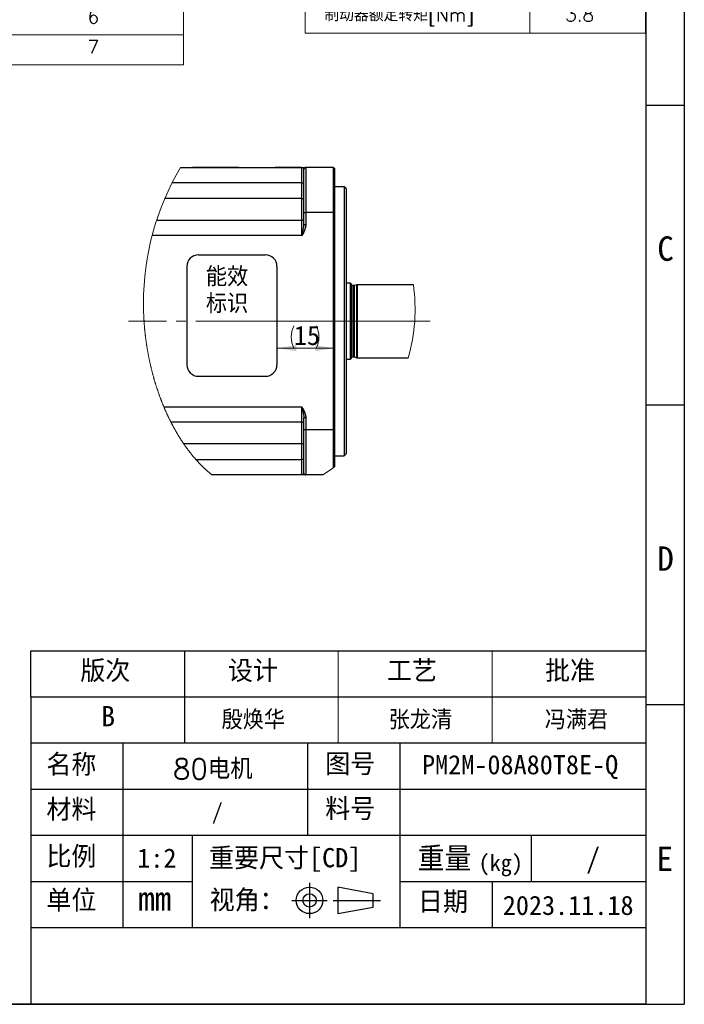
# Model space of a CAD drawing. Header units: millimetres. Extents: x 10 to 584, y 10 to 410.
# Tile 20 of 28: x 411 to 584, y 10 to 266. Entities that reach past the tile are written whole.
import ezdxf

# ---------------------------------------------------------------- set-up
doc = ezdxf.new("R2010")
doc.units = ezdxf.units.MM
doc.header["$LTSCALE"] = 2
doc.linetypes.add('SLD-中心线', pattern=[34.29, 30.48, -1.27, 1.27, -1.27])
doc.linetypes.add('SLD-实线', pattern=[0])
doc.layers.add('图框', color=7, linetype='SLD-实线')
doc.layers.add('细实线层', color=7, linetype='SLD-实线')
doc.layers.add('粗实线层', color=7, linetype='SLD-实线', lineweight=25)
doc.styles.add('SLDTEXTSTYLE0', font='txt', dxfattribs={"bigfont": 'bigfont'})
doc.styles.add('SLDTEXTSTYLE1', font='txt')
doc.dimstyles.new('SLDDIMSTYLE0', dxfattribs={"dimtxt": 5, "dimasz": 5, "dimexe": 0, "dimexo": 0.0625, "dimgap": 1.25, "dimtad": 2, "dimrnd": 1e-09, "dimzin": 12, "dimdsep": 46, "dimtxsty": 'SLDTEXTSTYLE1', "dimsah": 1, "dimcen": 0.09, "dimadec": 0, "dimazin": 3, "dimtfac": 1, "dimtdec": 3, "dimtofl": 0, "dimtmove": 0, "dimatfit": 3, "dimfxl": 1, "dimfrac": 2, "dimtolj": 1, "dimtzin": 12, "dimarcsym": 0})

# ---------------------------------------------------------------- blocks, each defined once
blk = doc.blocks.new('SW_NOTE_0')
at = {"layer": '图框', "color": 0, "attachment_point": 2}
for s, insert, char_height, style in [('重量', (7.34, 7.39), 6.35, 'SLDTEXTSTYLE0'), ('(kg)', (21.96, 5.32), 4.233, 'SLDTEXTSTYLE1')]:
    blk.add_mtext(s, dxfattribs=dict(at, insert=insert, char_height=char_height, style=style))
blk = doc.blocks.new('SW_TABLEANNOTATION_0')
at = {"color": 0, "linetype": 'SLD-实线', "lineweight": 18}
for p, q in [((3.91, 0), (3.91, -8.08)), ((3.91, 0), (62.32, 0)), ((62.32, 0), (92.39, 0)), ((92.39, 0), (92.39, -8.08))]:
    blk.add_line(p, q, dxfattribs=at)
at = {"color": 0, "linetype": 'Continuous', "lineweight": 0}
for p, q in [((3.91, -8.08), (3.91, -16.15)), ((3.91, -8.08), (62.32, -8.08)), ((62.32, -8.08), (62.32, -16.15)), ((62.32, -8.08), (92.39, -8.08)), ((92.39, -8.08), (92.39, -16.15)), ((3.91, -16.15), (3.91, -24.23)), ((3.91, -16.15), (62.32, -16.15)), ((62.32, -16.15), (62.32, -24.23)), ((62.32, -16.15), (92.39, -16.15)), ((92.39, -16.15), (92.39, -24.23)), ((3.91, -24.23), (3.91, -32.31)), ((3.91, -24.23), (62.32, -24.23)), ((62.32, -24.23), (62.32, -32.31)), ((62.32, -24.23), (92.39, -24.23)), ((92.39, -24.23), (92.39, -32.31)), ((3.91, -32.31), (3.91, -40.38)), ((3.91, -32.31), (62.32, -32.31)), ((62.32, -32.31), (62.32, -40.38)), ((62.32, -32.31), (92.39, -32.31)), ((92.39, -32.31), (92.39, -40.38)), ((3.91, -40.38), (3.91, -48.46)), ((3.91, -40.38), (62.32, -40.38)), ((62.32, -40.38), (62.32, -48.46)), ((62.32, -40.38), (92.39, -40.38)), ((92.39, -40.38), (92.39, -48.46)), ((3.91, -48.46), (3.91, -56.53)), ((3.91, -48.46), (62.32, -48.46)), ((62.32, -48.46), (62.32, -56.53)), ((62.32, -48.46), (92.39, -48.46)), ((92.39, -48.46), (92.39, -56.53)), ((3.91, -56.53), (3.91, -64.61)), ((3.91, -56.53), (62.32, -56.53)), ((62.32, -56.53), (62.32, -64.61)), ((62.32, -56.53), (92.39, -56.53)), ((92.39, -56.53), (92.39, -64.61)), ((3.91, -64.61), (3.91, -72.69)), ((3.91, -64.61), (62.32, -64.61)), ((62.32, -64.61), (62.32, -72.69)), ((62.32, -64.61), (92.39, -64.61)), ((92.39, -64.61), (92.39, -72.69)), ((3.91, -72.69), (3.91, -80.76)), ((3.91, -72.69), (62.32, -72.69)), ((62.32, -72.69), (62.32, -80.76)), ((62.32, -72.69), (92.39, -72.69)), ((92.39, -72.69), (92.39, -80.76)), ((3.91, -80.76), (3.91, -88.84)), ((3.91, -80.76), (62.32, -80.76)), ((62.32, -80.76), (62.32, -88.84)), ((62.32, -80.76), (92.39, -80.76)), ((92.39, -80.76), (92.39, -88.84)), ((3.91, -88.84), (3.91, -96.92)), ((3.91, -88.84), (62.32, -88.84)), ((62.32, -88.84), (62.32, -96.92)), ((62.32, -88.84), (92.39, -88.84)), ((92.39, -88.84), (92.39, -96.92)), ((3.91, -96.92), (3.91, -104.99)), ((3.91, -96.92), (62.32, -96.92)), ((62.32, -96.92), (62.32, -104.99)), ((62.32, -96.92), (92.39, -96.92)), ((92.39, -96.92), (92.39, -104.99)), ((3.91, -104.99), (3.91, -113.07)), ((3.91, -104.99), (62.32, -104.99)), ((62.32, -104.99), (62.32, -113.07)), ((62.32, -104.99), (92.39, -104.99)), ((92.39, -104.99), (92.39, -113.07)), ((3.91, -113.07), (3.91, -121.14)), ((3.91, -113.07), (62.32, -113.07)), ((62.32, -113.07), (62.32, -121.14)), ((62.32, -113.07), (92.39, -113.07)), ((92.39, -113.07), (92.39, -121.14)), ((3.91, -121.14), (3.91, -129.22)), ((3.91, -121.14), (62.32, -121.14)), ((62.32, -121.14), (62.32, -129.22)), ((62.32, -121.14), (92.39, -121.14)), ((92.39, -121.14), (92.39, -129.22)), ((3.91, -129.22), (3.91, -137.3)), ((3.91, -129.22), (62.32, -129.22)), ((62.32, -129.22), (62.32, -137.3)), ((62.32, -129.22), (92.39, -129.22)), ((92.39, -129.22), (92.39, -137.3)), ((3.91, -137.3), (62.32, -137.3)), ((62.32, -137.3), (92.39, -137.3))]:
    blk.add_line(p, q, dxfattribs=at)
at = {"color": 0, "linetype": 'Continuous', "lineweight": 0, "attachment_point": 1, "style": 'SLDTEXTSTYLE0'}
for s, insert, char_height in [('性能参数', (38.47, -1.49), 3.5), ('额定功率[kW]', (17.61, -9.57), 3.5), ('0.75', (71.53, -9.57), 3.5), ('额定电压[V]', (19.06, -17.64), 3.5), ('220', (72.99, -17.64), 3.5), ('额定转矩[Nm]', (17.61, -25.72), 3.5), ('2.39', (71.53, -25.72), 3.5), ('最大转矩[Nm]', (17.61, -33.8), 3.5), ('7.16', (71.53, -33.8), 3.5), ('额定电流[A]', (19.06, -41.87), 3.5), ('4.44', (71.53, -41.87), 3.5), ('最大电流[A]', (19.06, -49.95), 3.5), ('16.8', (71.53, -49.95), 3.5), ('额定转速[rpm]', (16.15, -57.66), 3.5), ('3000', (71.53, -57.66), 3.5), ('最大转速[rpm]', (16.15, -65.74), 3.5), ('6000', (71.53, -65.74), 3.5), ('转子惯量[10', (12.41, -74.66), 3.5), ('-4', (39.56, -74.18), 2), ('2', (53.16, -74.18), 2), ('1.44', (71.53, -73.82), 3.5), ('Kg.m', (43.05, -74.66), 3.5), (']', (54.91, -74.66), 3.5), ('绝缘等级', (23.43, -82.25), 3.5), ('F', (75.9, -82.25), 3.5), ('防护等级', (23.43, -90.33), 3.5), ('IP65', (71.53, -90.33), 3.5), ('工作制', (26.34, -98.41), 3.5), ('S1', (74.44, -98.41), 3.5), ('编码器', (26.34, -106.48), 3.5), ('S20/M16bit', (65.71, -107.06), 3.5), ('制动器额定功率[W]', (10.33, -114.56), 3.5), ('8.5', (72.99, -114.56), 3.5), ('制动器额定电压[V]', (10.33, -122.64), 3.5), ('24', (74.44, -122.64), 3.5), ('制动器额定转矩[Nm]', (8.88, -130.71), 3.5), ('3.8', (71.53, -130.71), 3.5)]:
    blk.add_mtext(s, dxfattribs=dict(at, insert=insert, char_height=char_height))
blk = doc.blocks.new('SW_TABLEANNOTATION_1')
at = {"color": 0, "linetype": 'SLD-实线', "lineweight": 18}
for p, q in [((0, 0), (0, -7.82)), ((0, 0), (21.82, 0)), ((21.82, 0), (68.76, 0)), ((68.76, 0), (68.76, -7.82))]:
    blk.add_line(p, q, dxfattribs=at)
at = {"color": 0, "linetype": 'Continuous', "lineweight": 0}
for p, q in [((0, -7.82), (0, -24.4)), ((0, -7.82), (21.82, -7.82)), ((21.82, -7.82), (21.82, -24.4)), ((21.82, -7.82), (68.76, -7.82)), ((68.76, -7.82), (68.76, -24.4)), ((0, -24.4), (0, -32.22)), ((0, -24.4), (21.82, -24.4)), ((21.82, -24.4), (21.82, -32.22)), ((21.82, -24.4), (68.76, -24.4)), ((68.76, -24.4), (68.76, -32.22)), ((0, -32.22), (0, -40.04)), ((0, -32.22), (21.82, -32.22)), ((21.82, -32.22), (21.82, -40.04)), ((21.82, -32.22), (68.76, -32.22)), ((68.76, -32.22), (68.76, -40.04)), ((0, -40.04), (0, -47.86)), ((0, -40.04), (21.82, -40.04)), ((21.82, -40.04), (21.82, -47.86)), ((21.82, -40.04), (68.76, -40.04)), ((68.76, -40.04), (68.76, -47.86)), ((0, -47.86), (0, -55.68)), ((0, -47.86), (21.82, -47.86)), ((21.82, -47.86), (21.82, -55.68)), ((21.82, -47.86), (68.76, -47.86)), ((68.76, -47.86), (68.76, -55.68)), ((0, -55.68), (0, -63.5)), ((0, -55.68), (21.82, -55.68)), ((21.82, -55.68), (21.82, -63.5)), ((21.82, -55.68), (68.76, -55.68)), ((68.76, -55.68), (68.76, -63.5)), ((0, -63.5), (0, -71.32)), ((0, -63.5), (21.82, -63.5)), ((21.82, -63.5), (21.82, -71.32)), ((21.82, -63.5), (68.76, -63.5)), ((68.76, -63.5), (68.76, -71.32)), ((0, -71.32), (0, -79.14)), ((0, -71.32), (21.82, -71.32)), ((21.82, -71.32), (21.82, -79.14)), ((21.82, -71.32), (68.76, -71.32)), ((68.76, -71.32), (68.76, -79.14)), ((0, -79.14), (21.82, -79.14)), ((21.82, -79.14), (68.76, -79.14))]:
    blk.add_line(p, q, dxfattribs=at)
at = {"color": 0, "linetype": 'Continuous', "lineweight": 0, "char_height": 3.5, "attachment_point": 1, "style": 'SLDTEXTSTYLE0'}
for s, insert in [('接线定义', (22.74, -1.36)), ('插头型号：', (33.21, -10.4)), ('信号名', (1, -14.93)), ('SC-CM15A09B041', (27.39, -17.4)), ('+5V', (6.55, -25.76)), ('1', (43.83, -25.76)), ('0V', (8, -33.58)), ('2', (43.83, -33.58)), ('PD+', (6.55, -41.4)), ('3', (43.83, -41.4)), ('PD-', (6.55, -49.22)), ('4', (43.83, -49.22)), ('BAT+', (5.09, -57.04)), ('5', (43.83, -57.04)), ('BAT-', (5.09, -64.86)), ('6', (43.83, -64.86)), ('屏蔽线', (2.18, -72.68)), ('7', (43.83, -72.68))]:
    blk.add_mtext(s, dxfattribs=dict(at, insert=insert))
blk = doc.blocks.new('_D_16')
at = {"color": 7, "linetype": 'SLD-实线', "lineweight": 0}
blk.add_line((478.06, 180.73), (493.06, 180.73), dxfattribs=at)
at = {"color": 7, "linetype": 'SLD-实线', "lineweight": 18}
for centre, start, end in [((488.27, 183.64), 153.4349, 206.5651), ((482.46, 183.64), 333.4349, 26.5651)]:
    blk.add_arc(centre, 6.51, start, end, dxfattribs=at)
for points in [[(478.06, 180.73), (483.06, 179.96), (483.06, 181.5)], [(493.06, 180.73), (488.06, 181.5), (488.06, 179.96)]]:
    blk.add_solid(points, dxfattribs=at)
at = {"color": 7, "linetype": 'SLD-实线', "lineweight": 18, "insert": (482.46, 186.55), "char_height": 5, "attachment_point": 1, "style": 'SLDTEXTSTYLE1'}
blk.add_mtext('15', dxfattribs=at)
blk = doc.blocks.new('SW_NOTE_0_2')
at = {"color": 0, "linetype": 'Continuous', "lineweight": 0, "char_height": 5, "attachment_point": 1, "style": 'SLDTEXTSTYLE0'}
for s, insert in [('能效', (0, 5.82)), ('标识', (0, -1.18))]:
    blk.add_mtext(s, dxfattribs=dict(at, insert=insert))

msp = doc.modelspace()

# ---------------------------------------------------------------- linework, layer by layer
at = {"color": 7, "linetype": 'SLD-实线', "lineweight": 25}
for p, q in [((452.985184, 227.754326), (484.559469, 227.754326)), ((456.095538, 227.854326), (456.095538, 227.754326)), ((456.095538, 227.854326), (456.648324, 227.854326)), ((456.648324, 227.854326), (456.648324, 227.754326)), ((456.648324, 227.854326), (466.612255, 227.854326)), ((466.612255, 227.854326), (466.612255, 227.754326)), ((466.612255, 227.854326), (468.059469, 227.854326)), ((468.059469, 227.854326), (468.059469, 227.754326)), ((477.55947, 227.854326), (477.55947, 227.754326)), ((477.55947, 227.854326), (484.383859, 227.854326)), ((484.559469, 223.754326), (484.559469, 227.754326)), ((484.559469, 227.754326), (485.559471, 227.754326)), ((485.05947, 216.054326), (485.05947, 227.254325)), ((485.559471, 227.754326), (485.559471, 216.054326)), ((492.75947, 227.754326), (485.559471, 227.754326)), ((485.815607, 227.854326), (487.559472, 227.854326)), ((487.559472, 227.754326), (487.559472, 227.854326)), ((492.75947, 216.054326), (492.75947, 227.754326)), ((493.059472, 227.454325), (492.75947, 227.754326)), ((493.059472, 227.454325), (493.059472, 216.054326)), ((484.559469, 223.754326), (450.72373, 223.754326)), ((484.559469, 223.754326), (485.05947, 223.754326)), ((484.559469, 219.654327), (484.559469, 223.754326)), ((495.559469, 222.754325), (493.059472, 222.754325)), ((496.05947, 222.254326), (495.559469, 222.754325)), ((495.559469, 222.754325), (495.559469, 152.754327)), ((496.05947, 222.254326), (496.05947, 153.254328)), ((484.559469, 219.654327), (448.817355, 219.654327)), ((484.559469, 214.054325), (484.559469, 219.654327)), ((484.559469, 219.654327), (485.05947, 219.654327)), ((485.05947, 212.882751), (485.05947, 216.054326)), ((485.05947, 216.054326), (485.559471, 216.054326)), ((485.559471, 216.054326), (485.559471, 212.882751)), ((492.75947, 216.054326), (485.559471, 216.054326)), ((492.75947, 159.454329), (492.75947, 216.054326)), ((493.059472, 216.054326), (492.75947, 216.054326)), ((493.059472, 216.054326), (493.059472, 159.454329)), ((446.751682, 214.054325), (484.559469, 214.054325)), ((484.559469, 210.054325), (484.559469, 214.054325)), ((485.039063, 212.663987), (485.05947, 212.882751)), ((485.05947, 212.882751), (485.559471, 212.882751)), ((484.559469, 210.054325), (445.601914, 210.054325)), ((497.15947, 197.654327), (496.05947, 197.654327)), ((497.35947, 197.454327), (497.15947, 197.654327)), ((497.15947, 177.854327), (497.15947, 197.654327)), ((497.35947, 197.454327), (497.35947, 178.054323)), ((498.086728, 197.054324), (497.559469, 197.054324)), ((498.821318, 197.244102), (498.138491, 197.061142)), ((513.523687, 197.254324), (498.898965, 197.254324)), ((496.05947, 177.854327), (497.15947, 177.854327)), ((497.15947, 177.854327), (497.35947, 178.054323)), ((497.559469, 178.454322), (498.086728, 178.454322)), ((498.138491, 178.447513), (498.821318, 178.264549)), ((498.898965, 178.254326), (512.217615, 178.254326)), ((448.640799, 165.454326), (484.559469, 165.454326)), ((484.559469, 161.454325), (484.559469, 165.454326)), ((484.559469, 161.454325), (450.493927, 161.454325)), ((484.559469, 155.854327), (484.559469, 161.454325)), ((485.559471, 162.625899), (485.05947, 162.625899)), ((485.05947, 159.454329), (485.05947, 162.625899)), ((485.559471, 162.625899), (485.559471, 159.454329)), ((485.559471, 159.454329), (485.05947, 159.454329)), ((485.05947, 148.254325), (485.05947, 159.454329)), ((492.75947, 159.454329), (485.559471, 159.454329)), ((485.559471, 159.454329), (485.559471, 147.754324)), ((492.75947, 149.665383), (492.75947, 159.454329)), ((493.059472, 159.454329), (492.75947, 159.454329)), ((493.059472, 159.454329), (493.059472, 149.892775)), ((484.559469, 155.854327), (453.800732, 155.854327)), ((485.05947, 155.854327), (484.559469, 155.854327)), ((484.559469, 151.754325), (484.559469, 155.854327)), ((456.977362, 151.754325), (484.559469, 151.754325)), ((485.05947, 151.754325), (484.559469, 151.754325)), ((484.559469, 147.754324), (484.559469, 151.754325)), ((493.059472, 152.754327), (495.559469, 152.754327)), ((495.559469, 152.754327), (496.05947, 153.254328)), ((484.559469, 147.754324), (461.153871, 147.754324)), ((485.559471, 147.754324), (484.559469, 147.754324)), ((490.006294, 147.754324), (485.559471, 147.754324))]:
    msp.add_line(p, q, dxfattribs=at)
at = {"color": 8, "linetype": 'SLD-实线', "lineweight": 25}
for p, q in [((497.559469, 197.054324), (497.559469, 178.454322)), ((498.086728, 178.454322), (498.086728, 197.054324)), ((498.138491, 197.061142), (498.138491, 178.447513)), ((498.821318, 178.264549), (498.821318, 197.244102)), ((498.898965, 197.254324), (498.898965, 178.254326))]:
    msp.add_line(p, q, dxfattribs=at)
at = {"color": 7, "linetype": 'SLD-中心线', "lineweight": 18}
msp.add_line((517.890904, 187.754323), (439.473813, 187.754323), dxfattribs=at)
at = {"color": 7, "linetype": 'SLD-实线', "lineweight": 18}
for p, q in [((494, 101.99563), (494, 77.99563)), ((534, 101.99563), (534, 77.99563))]:
    msp.add_line(p, q, dxfattribs=at)
at = {"color": 7, "linetype": 'SLD-实线', "lineweight": 18, "flags": 128}
msp.add_lwpolyline([(443.33567, 192.393293), (443.335515, 192.247601), (443.335671, 192.101912), (443.336138, 191.956227), (443.336914, 191.81055), (443.338, 191.66488), (443.339395, 191.519221), (443.340993, 191.381892), (443.342865, 191.244574), (443.345011, 191.107267), (443.34743, 190.969968), (443.350122, 190.832687), (443.353448, 190.679485), (443.357114, 190.526301), (443.361118, 190.373135), (443.365461, 190.219989), (443.37014, 190.066868), (443.375157, 189.913766), (443.380511, 189.760694), (443.3862, 189.607644), (443.392226, 189.45462), (443.398586, 189.301626), (443.405281, 189.148662), (443.41231, 188.995728), (443.419673, 188.842823), (443.427369, 188.68996), (443.435397, 188.537119), (443.443758, 188.384322), (443.452872, 188.224291), (443.46235, 188.064297), (443.47219, 187.904348), (443.482393, 187.744444), (443.492957, 187.584584), (443.503883, 187.424777), (443.514648, 187.272278), (443.525741, 187.119824), (443.537162, 186.967423), (443.548909, 186.815066), (443.560984, 186.662761), (443.573384, 186.510509), (443.586109, 186.358308), (443.59916, 186.20616), (443.61318, 186.046822), (443.627556, 185.887551), (443.642286, 185.728347), (443.657372, 185.569202), (443.672811, 185.410125), (443.688603, 185.251122), (443.704748, 185.092179), (443.721245, 184.933317), (443.738093, 184.774523), (443.755293, 184.615796), (443.772843, 184.457151), (443.790743, 184.298588), (443.80794, 184.149151), (443.825447, 183.999782), (443.843263, 183.850487), (443.861389, 183.701267), (443.879823, 183.552121), (443.898799, 183.40121), (443.918091, 183.250365), (443.937697, 183.09961), (443.957618, 182.94893), (443.977853, 182.798339), (443.9984, 182.64783), (444.019261, 182.497402), (444.040434, 182.347064), (444.062949, 182.189664), (444.085807, 182.032359), (444.109005, 181.875152), (444.132544, 181.718049), (444.156422, 181.561043), (444.18064, 181.404141), (444.205197, 181.247351), (444.230092, 181.090658), (444.255324, 180.934084), (444.280894, 180.777615), (444.3068, 180.621249), (444.333041, 180.465003), (444.358091, 180.317795), (444.383438, 180.170683), (444.409082, 180.023675), (444.435023, 179.876772), (444.46126, 179.729974), (444.48941, 179.574398), (444.517893, 179.418942), (444.546706, 179.263612), (444.575851, 179.108409), (444.605326, 178.953332), (444.635131, 178.798383), (444.663534, 178.652404), (444.692229, 178.506543), (444.721216, 178.360803), (444.750494, 178.215174), (444.780063, 178.069671), (444.809922, 177.924288), (444.840071, 177.779032), (444.870509, 177.633894), (444.901236, 177.488884), (444.932251, 177.344), (444.962993, 177.201828), (444.994011, 177.059775), (445.025307, 176.917856), (445.056879, 176.776057), (445.089712, 176.630025), (445.122837, 176.484128), (445.156255, 176.338372), (445.189964, 176.192751), (445.223964, 176.047278), (445.258255, 175.90194), (445.292836, 175.75675), (445.327707, 175.611702), (445.364548, 175.459904), (445.401706, 175.30827), (445.43918, 175.1568), (445.47697, 175.005493), (445.515074, 174.854351), (445.553493, 174.703372), (445.592226, 174.552565), (445.631272, 174.401929), (445.670631, 174.251465), (445.710302, 174.101172), (445.750284, 173.951057), (445.790578, 173.801114), (445.828853, 173.659904), (445.867404, 173.518857), (445.90623, 173.377966), (445.94533, 173.23724), (445.984704, 173.096669), (446.026764, 172.947762), (446.06913, 172.799041), (446.111803, 172.650514), (446.154782, 172.502165), (446.198067, 172.354018), (446.241657, 172.206057), (446.283034, 172.066724), (446.324681, 171.927569), (446.366598, 171.788586), (446.408784, 171.649782), (446.451239, 171.511149), (446.493961, 171.372695), (446.536952, 171.234427), (446.580209, 171.09633), (446.623733, 170.95842), (446.667523, 170.820688), (446.71079, 170.685602), (446.754312, 170.550694), (446.79809, 170.415958), (446.842123, 170.281408), (446.88996, 170.136315), (446.938093, 169.991439), (446.98652, 169.846771), (447.035244, 169.702327), (447.084262, 169.558098), (447.133574, 169.414086), (447.180336, 169.278508), (447.227359, 169.143131), (447.274641, 169.007947), (447.322183, 168.872965), (447.369984, 168.738184), (447.418043, 168.603612), (447.46636, 168.469241), (447.514934, 168.33507), (447.563765, 168.201116), (447.612853, 168.067364), (447.661313, 167.936204), (447.710019, 167.805245), (447.758972, 167.674487), (447.80817, 167.543945), (447.858515, 167.411228), (447.909112, 167.278735), (447.959964, 167.146457), (448.011068, 167.014395), (448.062423, 166.882557), (448.113107, 166.753282), (448.164033, 166.624216), (448.215201, 166.495373), (448.26661, 166.366739), (448.319317, 166.235713), (448.372274, 166.104903), (448.425481, 165.974324), (448.478938, 165.843976), (448.532643, 165.713859), (448.586597, 165.583981), (448.640799, 165.454326), (448.691549, 165.333679), (448.742513, 165.213232), (448.793692, 165.092995), (448.845084, 164.972959), (448.89669, 164.853131), (448.948509, 164.733519), (448.997562, 164.620926), (449.046803, 164.508527), (449.096233, 164.396314), (449.145851, 164.284287), (449.195657, 164.172453), (449.251466, 164.047865), (449.307507, 163.923515), (449.363781, 163.799403), (449.420287, 163.67553), (449.477025, 163.551902), (449.533994, 163.428513), (449.591194, 163.30537), (449.648624, 163.182472), (449.706283, 163.059828), (449.764173, 162.937423), (449.82229, 162.815271), (449.880638, 162.693372), (449.939212, 162.571719), (449.998014, 162.450319), (450.057044, 162.32918), (450.116299, 162.208287), (450.17862, 162.081917), (450.241188, 161.955831), (450.304004, 161.830021), (450.367065, 161.704501), (450.430373, 161.579271), (450.493927, 161.454325), (450.554101, 161.336733), (450.614493, 161.219393), (450.675102, 161.102315), (450.735928, 160.985497), (450.79697, 160.868948), (450.858228, 160.752652), (450.916183, 160.643248), (450.97433, 160.534082), (451.032666, 160.425147), (451.091194, 160.31645), (451.149911, 160.207992), (451.208818, 160.09978), (451.267914, 159.991799), (451.327199, 159.884063), (451.386674, 159.776574), (451.446336, 159.669323), (451.505116, 159.564225), (451.564076, 159.459365), (451.623217, 159.354737), (451.682538, 159.250354), (451.743122, 159.144317), (451.803892, 159.038527), (451.864849, 158.932989), (451.92599, 158.827697), (451.987316, 158.722659), (452.047727, 158.619744), (452.108315, 158.517075), (452.169081, 158.414652), (452.230024, 158.312467), (452.292392, 158.208457), (452.354945, 158.104708), (452.41768, 158.001212), (452.480598, 157.897984), (452.543699, 157.79501), (452.606981, 157.692304), (452.670445, 157.589858), (452.739751, 157.478613), (452.809271, 157.367689), (452.879005, 157.25707), (452.948953, 157.146779), (453.019114, 157.036801), (453.088229, 156.929096), (453.157548, 156.821696), (453.227071, 156.714616), (453.296799, 156.607842), (453.368158, 156.499212), (453.439729, 156.390903), (453.51151, 156.282929), (453.583502, 156.175283), (453.655702, 156.067965), (453.728113, 155.960982), (453.800732, 155.854327), (453.866775, 155.757887), (453.932988, 155.661722), (453.999372, 155.565833), (454.065927, 155.47022), (454.13265, 155.374882), (454.199544, 155.279835), (454.266607, 155.185056), (454.333838, 155.090568), (454.404452, 154.991878), (454.47525, 154.8935), (454.546232, 154.795428), (454.617397, 154.697677), (454.688746, 154.600238), (454.760278, 154.503112), (454.831991, 154.406299), (454.903887, 154.309807), (454.975964, 154.213635), (455.048221, 154.117776), (455.120661, 154.022237), (455.19328, 153.927026), (455.261913, 153.837544), (455.330707, 153.748354), (455.39966, 153.659453), (455.468771, 153.570843), (455.538041, 153.482517), (455.611683, 153.389161), (455.685501, 153.296126), (455.759497, 153.203426), (455.833668, 153.111061), (455.908017, 153.019016), (455.982541, 152.927314), (456.052968, 152.841156), (456.123549, 152.755288), (456.194287, 152.669726), (456.265179, 152.584461), (456.336225, 152.499495), (456.407425, 152.414834), (456.47878, 152.330471), (456.550287, 152.246406), (456.621949, 152.162654), (456.693763, 152.0792), (456.764443, 151.997542), (456.83527, 151.916174), (456.906243, 151.835097), (456.977362, 151.754325), (457.042337, 151.680929), (457.107434, 151.607787), (457.172651, 151.53489), (457.237987, 151.462247), (457.303446, 151.38985), (457.369022, 151.317706), (457.446464, 151.233008), (457.524071, 151.148652), (457.601844, 151.064647), (457.67978, 150.980999), (457.749507, 150.906613), (457.819363, 150.832509), (457.889352, 150.758681), (457.95947, 150.685144), (458.029718, 150.61189), (458.100096, 150.538927), (458.170602, 150.466246), (458.241239, 150.393849), (458.312005, 150.321742), (458.382899, 150.249926), (458.453922, 150.1784), (458.525071, 150.107158), (458.596351, 150.036214), (458.667755, 149.96556), (458.739288, 149.895196), (458.810948, 149.825124), (458.886156, 149.752034), (458.961502, 149.679264), (459.036988, 149.606822), (459.112609, 149.5347), (459.188368, 149.462906), (459.264266, 149.39144), (459.336842, 149.323528), (459.409541, 149.255914), (459.482365, 149.188598), (459.555313, 149.121588), (459.628383, 149.054875), (459.701577, 148.988461), (459.774897, 148.922359), (459.848335, 148.856556), (459.925404, 148.787943), (460.002607, 148.719674), (460.079944, 148.651732), (460.157413, 148.584125), (460.235017, 148.516861), (460.312752, 148.44994), (460.39062, 148.383347), (460.46862, 148.317104), (460.546751, 148.251196), (460.625014, 148.185631), (460.703409, 148.120409), (460.781934, 148.055529), (460.85609, 147.994673), (460.930363, 147.934122), (461.004751, 147.873884), (461.079253, 147.813951), (461.153871, 147.754324)], dxfattribs=at)
at = {"color": 7, "linetype": 'SLD-实线', "lineweight": 18}
for centre, radius, start, end in [((512.020719, 192.647262), 68.685518, 149.26103178, 180.21185483), ((468.32378, 190.816505), 45.656074, 344.02916398, 8.10611169), ((466.33955, 184.793378), 43.954594, 302.57724684, 307.43768828)]:
    msp.add_arc(centre, radius, start, end, dxfattribs=at)
at = {"color": 7, "linetype": 'SLD-实线', "lineweight": 25}
for centre, radius, start, end in [((485.559468, 227.254329), 0.499997, 89.99957435, 180.00042565), ((484.559463, 214.554332), 0.500007, 270.00066747, 359.99933253), ((497.559475, 197.25433), 0.200005, 180.00160966, 269.99839034), ((498.086702, 197.254448), 0.200124, 270.00753216, 284.99804948), ((498.898971, 196.954272), 0.300052, 90.00117247, 104.99864915), ((497.559469, 178.254323), 0.199999, 89.99978779, 179.99914498), ((498.086787, 178.254634), 0.199689, 74.99377534, 90.01685604), ((498.898915, 178.553951), 0.299625, 254.99058877, 270.00958961), ((484.559463, 160.954318), 0.500007, 0.00066747, 89.99933253), ((485.559471, 148.254325), 0.5, 179.99993872, 270.00006128)]:
    msp.add_arc(centre, radius, start, end, dxfattribs=at)
for points, knots in [([(485.05947, 227.254325), (485.040777, 227.336667), (484.985522, 227.580057), (484.725568, 227.753911), (484.560435, 227.754324), (484.559469, 227.754326)], [0, 0, 0, 0, 0.3369983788, 0.9961215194, 1, 1, 1, 1]), ([(485.559471, 212.882751), (485.52115, 212.552871), (485.404607, 211.549645), (484.880713, 210.65551), (484.561328, 210.057803), (484.559469, 210.054325)], [0, 0, 0, 0, 0.3275330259, 0.9960868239, 1, 1, 1, 1]), ([(484.559469, 165.454326), (484.560435, 165.450196), (484.713866, 164.79404), (484.967912, 163.863448), (485.038423, 162.910382), (485.05947, 162.625899)], [0, 0, 0, 0, 0.0044239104, 0.7028279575, 1, 1, 1, 1]), ([(484.559469, 165.454326), (484.561328, 165.450846), (484.880624, 164.853093), (485.404626, 163.959015), (485.521154, 162.955783), (485.559471, 162.625899)], [0, 0, 0, 0, 0.0039142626, 0.6724657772, 1, 1, 1, 1]), ([(485.05947, 148.254325), (485.040777, 148.171974), (484.98552, 147.928554), (484.725567, 147.754954), (484.560435, 147.754328), (484.559469, 147.754324)], [0, 0, 0, 0, 0.33699523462, 0.9961214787, 1, 1, 1, 1])]:
    msp.add_open_spline(points, degree=3, knots=knots, dxfattribs=at)
at = {"color": 8, "linetype": 'SLD-实线', "lineweight": 25}
msp.add_open_spline([(484.559469, 210.054325), (484.560435, 210.058456), (484.713812, 210.714623), (484.95457, 211.573235), (485.022699, 212.452735), (485.039063, 212.663987)], degree=3, knots=[0, 0, 0, 0, 0.00479114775, 0.760954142, 1, 1, 1, 1], dxfattribs=at)
at = {"layer": '图框'}
for p, q in [((584, 410), (584, 10)), ((574, 400), (574, 10)), ((574, 244), (584, 244)), ((574, 166), (584, 166)), ((414, 89.99563), (414, 101.99563)), ((414, 101.99563), (574, 101.99563)), ((454, 101.99563), (454, 77.99563)), ((574, 101.99563), (574, 29.99563)), ((414, 89.99563), (574, 89.99563)), ((414, 89.99563), (414, 9.99563)), ((574, 88), (584, 88)), ((414, 77.99563), (574, 77.99563)), ((438, 77.99563), (438, 29.99563)), ((486, 77.99563), (486, 53.99563)), ((510, 77.99563), (510, 53.99563)), ((414, 65.99563), (574, 65.99563)), ((414, 53.99563), (574, 53.99563)), ((456, 53.99563), (456, 29.99563)), ((510, 53.99563), (510, 29.99563)), ((414, 41.99563), (456, 41.99563)), ((486.534971, 41.649449), (486.534971, 32.433449)), ((510, 41.99563), (574, 41.99563)), ((534, 41.99563), (534, 29.99563)), ((534, 41.99563), (574, 41.99563)), ((534, 41.99563), (534, 29.99563)), ((493.864736, 40.497449), (493.864736, 33.585449)), ((503.080736, 38.769449), (493.864736, 40.497449)), ((503.080736, 35.313449), (503.080736, 38.769449)), ((481.926971, 37.041449), (491.142971, 37.041449)), ((492.712736, 37.041449), (504.982437, 37.041449)), ((493.864736, 33.585449), (503.080736, 35.313449)), ((414, 29.99563), (574, 29.99563)), ((10, 10), (584, 10))]:
    msp.add_line(p, q, dxfattribs=at)
at = {"layer": '图框', "color": 7}
msp.add_line((544.176704, 53.99563), (544.176704, 41.99563), dxfattribs=at)
at = {"layer": '图框'}
for radius in [3.456, 1.728]:
    msp.add_circle((486.534971, 37.041449), radius, dxfattribs=at)
at = {"layer": '粗实线层', "linetype": 'SLD-实线', "lineweight": 25}
for p, q in [((574, 400), (574, 10)), ((574, 10), (10, 10))]:
    msp.add_line(p, q, dxfattribs=at)
at = {"layer": '细实线层', "linetype": 'SLD-中心线'}
for p, q in [((457.631888, 205.032829), (475.05947, 205.032829)), ((454.631888, 202.032829), (454.631888, 176.434203)), ((478.05947, 202.032829), (478.05947, 176.434203)), ((457.631888, 173.434203), (475.05947, 173.434203))]:
    msp.add_line(p, q, dxfattribs=at)
at = {"layer": '细实线层'}
for centre, start, end in [((457.631888, 202.032829), 90, 180), ((475.05947, 202.032829), 0, 90), ((457.631888, 176.434203), 180, 270), ((475.05947, 176.434203), 270, 0)]:
    msp.add_arc(centre, 3, start, end, dxfattribs=at)

# ---------------------------------------------------------------- block references
at = {"color": 7, "linetype": 'Continuous', "lineweight": 0}
for name, p in [('SW_TABLEANNOTATION_0', (481.492717, 400)), ('SW_TABLEANNOTATION_1', (384.953597, 333.591985)), ('SW_NOTE_0_2', (459.574524, 196.022798))]:
    msp.add_blockref(name, p, dxfattribs=at)
at = {"layer": '图框'}
msp.add_blockref('SW_NOTE_0', (514.290213, 43.597573), dxfattribs=at)

# ---------------------------------------------------------------- texts
at = {"color": 7, "linetype": 'Continuous', "lineweight": 0, "char_height": 5}
for s, insert, attachment_point, style in [('殷焕华', (463.642146, 86.527009), 1, 'SLDTEXTSTYLE0'), ('张龙清', (507.089266, 86.527009), 1, 'SLDTEXTSTYLE0'), ('冯满君', (547.702878, 86.527009), 1, 'SLDTEXTSTYLE0'), ('1:2', (446.812491, 50.547094), 2, 'SLDTEXTSTYLE1')]:
    msp.add_mtext(s, dxfattribs=dict(at, insert=insert, attachment_point=attachment_point, style=style))
at = {"layer": '图框', "attachment_point": 2}
for s, insert, char_height, style in [('C', (579.124743, 209.823507), 6.35, 'SLDTEXTSTYLE1'), ('D', (579.124743, 129.155672), 6.35, 'SLDTEXTSTYLE1'), ('版次', (433.41039, 99.407351), 5, 'SLDTEXTSTYLE1'), ('设计', (471.815429, 99.407351), 5, 'SLDTEXTSTYLE1'), ('工艺', (513.153634, 99.407351), 5, 'SLDTEXTSTYLE1'), ('批准', (554.279983, 99.407351), 5, 'SLDTEXTSTYLE1'), ('B', (434.149019, 87.618523), 5.291667, 'SLDTEXTSTYLE1'), ('名称', (424.586621, 74.994378), 5, 'SLDTEXTSTYLE1'), ('80电机', (461.363272, 73.904129), 5.2916667, 'SLDTEXTSTYLE0'), ('图号', (497.115259, 75.155486), 5, 'SLDTEXTSTYLE1'), ('PM2M-08A80T8E-Q', (541.297666, 74.851227), 5, 'SLDTEXTSTYLE1'), ('料号', (497.115259, 63.464284), 5, 'SLDTEXTSTYLE1'), ('材料', (424.586621, 63.303176), 5, 'SLDTEXTSTYLE1'), ('/', (462.531849, 62.232055), 4.233333, 'SLDTEXTSTYLE1'), ('比例', (424.586621, 51.066271), 5, 'SLDTEXTSTYLE1'), ('重要尺寸[CD]', (480.191457, 50.64921), 5, 'SLDTEXTSTYLE1'), ('/', (560.276147, 50.590331), 5.291667, 'SLDTEXTSTYLE1'), ('E', (578.90296, 51.033394), 6.35, 'SLDTEXTSTYLE1'), ('单位', (424.586621, 39.668807), 5, 'SLDTEXTSTYLE1'), ('mm', (446.260929, 40.697078), 6.35, 'SLDTEXTSTYLE1'), ('视角：', (470.298068, 39.710241), 5, 'SLDTEXTSTYLE1'), ('日期', (521.243516, 39.289924), 5, 'SLDTEXTSTYLE1'), ('2023.11.18', (553.798025, 38.244208), 5, 'SLDTEXTSTYLE1')]:
    msp.add_mtext(s, dxfattribs=dict(at, insert=insert, char_height=char_height, style=style))

# ---------------------------------------------------------------- dimensions: what is measured, and where the dimension line sits
at = {"color": 7, "linetype": 'SLD-实线', "lineweight": 18}
dim = msp.add_linear_dim(base=(493.05947, 180.73415), p1=(478.05947, 176.434203), p2=(493.05947, 159.454326), text='(<>)', dimstyle='SLDDIMSTYLE0', dxfattribs=at)
dim.commit()
dim.dimension.update_dxf_attribs({"geometry": '_D_16', "text_midpoint": (485.364753, 180.73415), "dimtype": 160})

doc.saveas('drawing.dxf')
